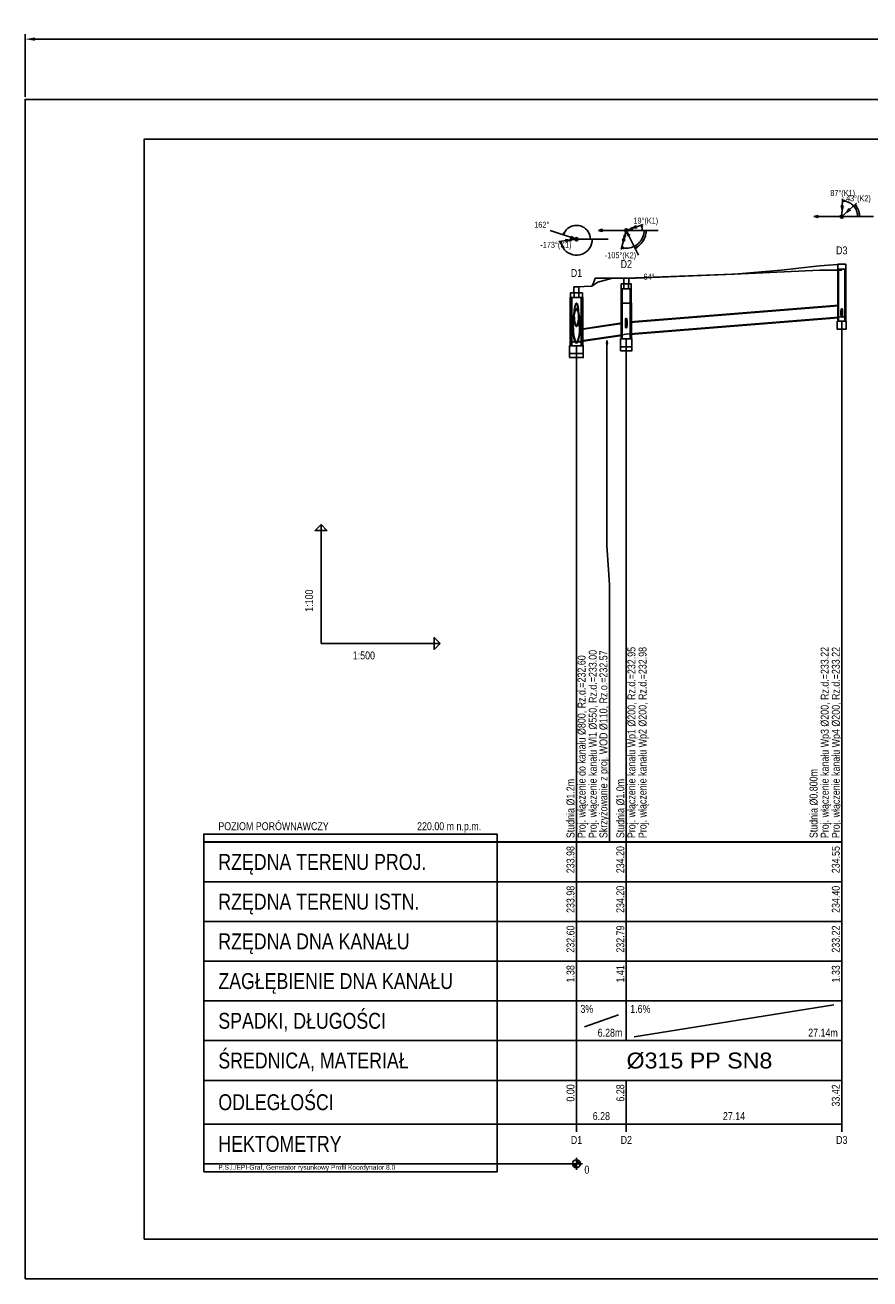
# Model space of a CAD drawing. Header units: metres. Extents: x 0 to 2625, y -705 to 306.
# Tile 7 of 34: x 0 to 213, y -10 to 306. Entities that reach past the tile are written whole.
import ezdxf
from ezdxf.enums import TextEntityAlignment as Align

# ---------------------------------------------------------------- set-up
doc = ezdxf.new("R2010")
doc.units = ezdxf.units.M
doc.header["$LTSCALE"] = 0.2
doc.layers.get('0').update_dxf_attribs({"color": 250, "linetype": 'CONTINUOUS'})
doc.layers.get('Defpoints').update_dxf_attribs({"linetype": 'CONTINUOUS'})
for name, color, linetype in [('Liczby', 7, 'CONTINUOUS'), ('Linie_opisowe', 7, 'CONTINUOUS'), ('Linie_tabeli', 7, 'CONTINUOUS'), ('Odcinki', 7, 'CONTINUOUS'), ('Opis_PZ', 7, 'CONTINUOUS'), ('Opis_skrz', 1, 'CONTINUOUS'), ('Opis_wl', 7, 'CONTINUOUS'), ('Osie', 7, 'CONTINUOUS'), ('Teren_istn', 3, 'CONTINUOUS'), ('Teren_proj', 2, 'CONTINUOUS'), ('Uzbr_podz', 7, 'CONTINUOUS'), ('warstwa_nr_0', 8, 'CONTINUOUS'), ('Wezly', 7, 'CONTINUOUS'), ('Wymiary', 7, 'CONTINUOUS')]:
    doc.layers.add(name, color=color, linetype=linetype)
doc.styles.get("Standard").update_dxf_attribs({"font": 'arial.ttf'})
doc.dimstyles.new('ISO-25', dxfattribs={"dimtxt": 2.5, "dimasz": 2.5, "dimexe": 1.25, "dimexo": 0.625, "dimtad": 1, "dimdec": 4, "dimdsep": 46, "dimtxsty": 'Standard', "dimcen": 2.5, "dimadec": 0, "dimazin": 0, "dimtfac": 1, "dimtdec": 4, "dimtmove": 0, "dimatfit": 3, "dimfxl": 1, "dimtolj": 1, "dimtzin": 0, "dimarcsym": 0})

# ---------------------------------------------------------------- blocks, each defined once
blk = doc.blocks.new('*D3')
at = {"color": 0, "lineweight": -2, "transparency": 16777216}
for p, q in [((0, 287.62), (0, 303.44)), ((2625.3, 287.62), (2625.3, 303.44)), ((2.5, 302.19), (2622.8, 302.19))]:
    blk.add_line(p, q, dxfattribs=at)
at = {"color": 0, "transparency": 16777216}
for points in [[(2.5, 302.61), (2.5, 301.77), (0, 302.19)], [(2622.8, 302.61), (2622.8, 301.77), (2625.3, 302.19)]]:
    blk.add_solid(points, dxfattribs=at)
at = {"layer": 'Defpoints', "color": 0, "transparency": 16777216}
for p in [(2625.3, 302.19), (0, 287), (2625.3, 287)]:
    blk.add_point(p, dxfattribs=at)
at = {"color": 0, "transparency": 16777216, "insert": (1312.65, 304.09), "char_height": 2.5, "attachment_point": 5}
blk.add_mtext('\\A1;2625.2962', dxfattribs=at)

msp = doc.modelspace()

# ---------------------------------------------------------------- linework, layer by layer
at = {"layer": 'Liczby'}
for p, q in [((137.42, 19), (140.42, 19)), ((137.9224, 18.9302), (139.9176, 19.0698)), ((137.9297, 18.8608), (139.9103, 19.1392)), ((137.9419, 18.7921), (139.8981, 19.2079)), ((137.9587, 18.7244), (139.8813, 19.2756)), ((137.9803, 18.658), (139.8597, 19.342)), ((138.0065, 18.5933), (139.8335, 19.4067)), ((138.0371, 18.5305), (139.8029, 19.4695)), ((138.072, 18.4701), (139.768, 19.5299)), ((138.111, 18.4122), (139.729, 19.5878)), ((138.154, 18.3572), (139.686, 19.6428)), ((138.2007, 18.3053), (139.6393, 19.6947)), ((138.2509, 18.2569), (139.5891, 19.7431)), ((138.3043, 18.212), (139.5357, 19.788)), ((138.3608, 18.171), (139.4792, 19.829)), ((138.42, 18.134), (139.42, 19.866)), ((138.4816, 18.1012), (139.3584, 19.8988)), ((138.5454, 18.0728), (139.2946, 19.9272)), ((138.611, 18.0489), (139.229, 19.9511)), ((138.6781, 18.0297), (139.1619, 19.9703)), ((138.7464, 18.0152), (139.0936, 19.9848)), ((138.8155, 18.0055), (139.0245, 19.9945)), ((138.8851, 18.0006), (138.9549, 19.9994)), ((138.92, 20.5), (138.92, 17.5))]:
    msp.add_line(p, q, dxfattribs=at)
msp.add_circle((138.92, 19), 1, dxfattribs=at)
at = {"layer": 'Linie_opisowe'}
msp.add_lwpolyline([(146.6164, 225.677), (146.6164, 174.8), (147.22, 164.8), (147.22, 100)], dxfattribs=at)
at = {"layer": 'Linie_tabeli'}
for p, q in [((74.568, 150), (74.568, 180)), ((74.568, 150), (104.568, 150)), ((138.92, 100), (138.92, 90)), ((138.92, 100), (138.92, 29)), ((151.4749, 100), (151.4749, 90)), ((205.7632, 100), (205.7632, 90)), ((205.7632, 100), (205.7632, 29)), ((45, 90), (138.92, 90)), ((138.92, 90), (205.7632, 90)), ((138.92, 90), (138.92, 60)), ((151.4749, 90), (151.4749, 60)), ((205.7632, 90), (205.7632, 60)), ((45, 80), (138.92, 80)), ((138.92, 80), (205.7632, 80)), ((45, 70), (138.92, 70)), ((138.92, 70), (205.7632, 70)), ((45, 60), (138.92, 60)), ((138.92, 60), (205.7632, 60)), ((138.92, 60), (138.92, 50)), ((151.4749, 60), (151.4749, 50)), ((151.4749, 60), (151.4749, 50)), ((205.7632, 60), (205.7632, 50)), ((153.4749, 51), (203.7632, 59)), ((140.92, 53.5), (149.4749, 56.5)), ((45, 50), (138.92, 50)), ((138.92, 50), (205.7632, 50)), ((205.7632, 50), (205.7632, 40)), ((45, 40), (138.92, 40)), ((138.92, 40), (205.7632, 40)), ((138.92, 40), (138.92, 27)), ((151.4749, 40), (151.4749, 27)), ((205.7632, 40), (205.7632, 27)), ((45, 29), (138.92, 29)), ((138.92, 29), (205.7632, 29)), ((45, 19), (138.92, 19))]:
    msp.add_line(p, q, dxfattribs=at)
for points in [[(30, 0), (2615.2962, 0), (2615.2962, 277), (30, 277)], [(74.568, 180), (76.068, 178.5), (73.068, 178.5)], [(104.568, 150), (103.068, 148.5), (103.068, 151.5)], [(45, 17), (118.92, 17), (118.92, 102), (45, 102)]]:
    msp.add_lwpolyline(points, close=True, dxfattribs=at)
for points in [[(205.7632, 100), (205.7632, 231.1623)], [(138.92, 100), (138.92, 225)], [(151.4749, 100), (151.4749, 226.7332)]]:
    msp.add_lwpolyline(points, dxfattribs=at)
for points in [[(45, 100, 0.5, 0.5, 0), (138.92, 100, 0.5, 0.5, 0)], [(138.92, 100, 0.5, 0.5, 0), (205.7632, 100, 0.5, 0.5, 0)]]:
    msp.add_lwpolyline(points, format="xyseb", dxfattribs=at)
at = {"layer": 'Odcinki'}
for points in [[(152.4749, 230.8269), (204.9632, 235.0259), (204.9632, 235.1691), (152.4749, 230.9701)], [(140.12, 229.0436), (150.4749, 230.5969), (150.4749, 230.7401), (140.12, 229.1868)], [(152.4749, 227.9632), (204.9632, 232.1623), (204.9632, 232.0191), (152.4749, 227.8201)], [(140.12, 226.18), (150.4749, 227.7332), (150.4749, 227.5901), (140.12, 226.0368)]]:
    msp.add_lwpolyline(points, close=True, dxfattribs=at)
at = {"layer": 'Opis_wl'}
for centre, major_axis in [((138.92, 230), (0, -4.4)), ((138.92, 230), (0, -4)), ((138.92, 232.75), (0, -3.025)), ((138.92, 232.75), (0, -2.75)), ((205.7632, 233.2263), (0, -1.1)), ((205.7632, 233.2263), (0, -1.1)), ((205.7632, 233.2263), (0, -1)), ((205.7632, 233.2263), (0, -1)), ((151.4749, 230.8), (0, -1.1)), ((151.4749, 230.5), (0, -1.1)), ((151.4749, 230.8), (0, -1)), ((151.4749, 230.5), (0, -1))]:
    msp.add_ellipse(centre, major_axis=major_axis, ratio=0.2, dxfattribs=at)
at = {"layer": 'Osie'}
for p, q in [((205.7632, 257.5), (213.7632, 257.5)), ((151.4749, 254.041), (159.4749, 254.041)), ((138.92, 251.8), (146.92, 251.8))]:
    msp.add_line(p, q, dxfattribs=at)
at = {"layer": 'Teren_istn'}
msp.add_lwpolyline([(138.92, 239.8), (142.8237, 240), (144.3046, 241), (147.9901, 242), (151.4749, 242), (153.8206, 242), (178.655, 243), (200.2476, 244), (205.7632, 244)], dxfattribs=at)
at = {"layer": 'Teren_proj'}
for points in [[(150.3314, 242), (151.4749, 242.041), (153.8206, 242.125), (178.2452, 243), (178.655, 243.0334), (190.5096, 244), (199.3979, 245), (200.2476, 245.0667), (205.7632, 245.5)], [(142.8237, 240), (143.3186, 241), (143.6506, 242), (144.3046, 242), (147.9901, 242)]]:
    msp.add_lwpolyline(points, dxfattribs=at)
at = {"layer": 'Uzbr_podz'}
for major_axis in [(0, -0.55), (0, -0.524)]:
    msp.add_ellipse((146.6164, 225.677), major_axis=major_axis, ratio=0.2, dxfattribs=at)
at = {"layer": 'warstwa_nr_0'}
msp.add_lwpolyline([(0, -10), (2625.2962, -10), (2625.2962, 287), (0, 287)], close=True, dxfattribs=at)
at = {"layer": 'Wezly'}
for p, q in [((152.0749, 240.541), (150.8749, 240.541)), ((139.52, 238.3), (138.32, 238.3)), ((139.52, 237.1), (138.32, 237.1)), ((152.0749, 239.341), (150.8749, 239.341)), ((152.5949, 235.741), (150.3549, 235.741))]:
    msp.add_line(p, q, dxfattribs=at)
for points in [[(204.7632, 244.3), (206.7632, 244.3), (206.7632, 245.5), (204.7632, 245.5)], [(204.7632, 231.1623), (206.7632, 231.1623), (206.7632, 244.3), (204.7632, 244.3)], [(204.9632, 231.1623), (206.5632, 231.1623), (206.5632, 244.3), (204.9632, 244.3)], [(150.8749, 240.541), (150.2249, 240.541), (150.2249, 239.341), (150.8749, 239.341)], [(150.8509, 240.541), (152.0989, 240.541), (152.0989, 242.041), (150.8509, 242.041)], [(152.0749, 240.541), (152.7249, 240.541), (152.7249, 239.341), (152.0749, 239.341)], [(137.72, 225), (137.336, 225), (137.336, 237.1), (137.72, 237.1)], [(138.32, 238.3), (137.42, 238.3), (137.42, 237.1), (138.32, 237.1)], [(138.296, 238.3), (139.544, 238.3), (139.544, 239.8), (138.296, 239.8)], [(139.52, 238.3), (140.42, 238.3), (140.42, 237.1), (139.52, 237.1)], [(140.12, 225), (140.504, 225), (140.504, 237.1), (140.12, 237.1)], [(150.4749, 235.741), (150.2249, 235.741), (150.2249, 239.341), (150.4749, 239.341)], [(152.4749, 235.741), (152.7249, 235.741), (152.7249, 239.341), (152.4749, 239.341)], [(150.4749, 226.7332), (150.1549, 226.7332), (150.1549, 235.741), (150.4749, 235.741)], [(152.4749, 226.7332), (152.7949, 226.7332), (152.7949, 235.741), (152.4749, 235.741)], [(204.6112, 229.1623), (206.9152, 229.1623), (206.9152, 231.1623), (204.6112, 231.1623)], [(205.7632, 231.1623), (204.9632, 231.1623), (204.9632, 232.1623), (205.7632, 232.2263), (206.5632, 232.2263), (206.5632, 231.1623)], [(151.4749, 226.7332), (150.4749, 226.7332), (150.4749, 227.7332), (151.4749, 227.8832), (152.4749, 227.9632), (152.4749, 226.7332)], [(137.192, 223), (140.648, 223), (140.648, 225), (137.192, 225)], [(137.72, 225), (140.12, 225), (140.12, 226), (137.72, 226)], [(150.0349, 224.7332), (152.9149, 224.7332), (152.9149, 226.7332), (150.0349, 226.7332)], [(150.0349, 223.7332), (152.9149, 223.7332), (152.9149, 224.7332), (150.0349, 224.7332)], [(137.192, 222), (140.648, 222), (140.648, 223), (137.192, 223)]]:
    msp.add_lwpolyline(points, close=True, dxfattribs=at)
at = {"layer": 'Wymiary'}
for p, q in [((205.7632, 257.5), (205.9665, 261.9954)), ((205.7632, 257.5), (209.4472, 260.8806)), ((205.7632, 257.5), (198.7632, 257.5)), ((138.92, 251.8), (132.2773, 254.0079)), ((151.4749, 254.041), (144.4749, 254.041)), ((151.4749, 254.041), (150.1935, 249.208)), ((151.4749, 254.041), (155.7289, 255.5084)), ((151.4749, 254.041), (154.5891, 247.7719)), ((138.92, 251.8), (134.4556, 251.2349))]:
    msp.add_line(p, q, dxfattribs=at)
for points in [[(205.84, 259.1983), (206.1422, 260.1515), (205.6251, 260.1749)], [(205.9439, 261.4959), (206.4205, 261.3448), (206.4322, 261.6034)], [(207.0158, 258.6494), (207.9025, 259.1118), (207.5525, 259.4932)], [(209.0788, 260.5425), (209.31, 260.0992), (209.5007, 260.2742)], [(198.7632, 257.5), (199.7292, 257.2412), (199.7292, 257.7588)], [(135.5987, 252.904), (135.8738, 253.3214), (135.6282, 253.4031)], [(144.4749, 254.041), (145.4408, 253.7821), (145.4408, 254.2998)], [(151.6528, 253.6827), (151.8508, 252.7025), (152.3144, 252.9328)], [(153.082, 254.5953), (154.0795, 254.6656), (153.9107, 255.155)], [(155.2562, 255.3453), (155.2914, 254.8466), (155.5361, 254.931)], [(134.9517, 251.2977), (134.8839, 250.8023), (135.1407, 250.8348)], [(137.2335, 251.5865), (136.2427, 251.722), (136.3077, 251.2085)], [(138.5404, 251.9262), (137.7054, 252.4764), (137.5422, 251.9852)], [(150.3216, 249.6913), (150.7553, 249.4424), (150.8216, 249.6926)], [(151.0392, 252.3977), (150.5415, 251.5304), (151.0418, 251.3977)], [(153.6993, 249.563), (154.1894, 249.662), (154.0743, 249.8938)]]:
    msp.add_lwpolyline(points, close=True, dxfattribs=at)
for points in [[(209.7632, 257.5), (209.7516, 257.8048), (209.7168, 258.1079), (209.6589, 258.4074), (209.5785, 258.7016), (209.4758, 258.9889), (209.3515, 259.2675), (209.2064, 259.5358), (209.0413, 259.7923), (208.857, 260.0354), (208.6548, 260.2638), (208.4358, 260.4761), (208.2012, 260.6712), (207.9525, 260.8477), (207.691, 261.0048), (207.4183, 261.1415), (207.136, 261.2571), (206.8456, 261.3508), (206.549, 261.4221), (206.2479, 261.4705), (205.9439, 261.4959)], [(210.2632, 257.5), (210.2601, 257.667), (210.2508, 257.8338), (210.2353, 258.0001), (210.2137, 258.1658), (210.1859, 258.3305), (210.1521, 258.4941), (210.1121, 258.6563), (210.0662, 258.8169), (210.0144, 258.9757), (209.9567, 259.1325), (209.8932, 259.287), (209.824, 259.439), (209.7493, 259.5884), (209.669, 259.7349), (209.5834, 259.8783), (209.4925, 260.0185), (209.3964, 260.1552), (209.2954, 260.2882), (209.1895, 260.4174), (209.0788, 260.5425)], [(142.42, 251.8), (142.3852, 252.292), (142.2817, 252.7742), (142.1114, 253.2371), (141.8777, 253.6714), (141.5852, 254.0686), (141.2399, 254.4207), (140.8485, 254.7208), (140.4188, 254.9629), (139.9593, 255.1421), (139.4792, 255.255), (138.9879, 255.2993), (138.4954, 255.2741), (138.0112, 255.18), (137.5451, 255.0187), (137.1064, 254.7934), (136.7036, 254.5088), (136.3448, 254.1703), (136.0372, 253.7848), (135.7868, 253.3599), (135.5987, 252.904)], [(150.3216, 249.6913), (150.7239, 249.6041), (151.1324, 249.554), (151.5438, 249.5415), (151.9547, 249.5666), (152.3615, 249.6292), (152.7609, 249.7286), (153.1495, 249.8642), (153.5242, 250.0347), (153.8816, 250.2387), (154.219, 250.4745), (154.5334, 250.7401), (154.8222, 251.0334), (155.083, 251.3518), (155.3136, 251.6927), (155.5121, 252.0533), (155.6768, 252.4305), (155.8064, 252.8212), (155.8997, 253.2221), (155.9561, 253.6298), (155.9749, 254.041)], [(153.6993, 249.563), (153.9442, 249.6933), (154.1816, 249.8369), (154.4105, 249.9935), (154.6305, 250.1626), (154.8407, 250.3435), (155.0406, 250.5359), (155.2295, 250.739), (155.4068, 250.9523), (155.5721, 251.1752), (155.7247, 251.4068), (155.8643, 251.6465), (155.9903, 251.8937), (156.1024, 252.1474), (156.2003, 252.4069), (156.2837, 252.6715), (156.3522, 252.9403), (156.4058, 253.2125), (156.4441, 253.4872), (156.4672, 253.7637), (156.4749, 254.041)], [(155.4749, 254.041), (155.4727, 254.1738), (155.4661, 254.3065), (155.455, 254.4389), (155.4396, 254.5709), (155.4198, 254.7023), (155.3957, 254.8329), (155.3672, 254.9627), (155.3345, 255.0914), (155.2975, 255.219), (155.2562, 255.3453)], [(134.9517, 251.2977), (135.0721, 250.7073), (135.2799, 250.1417), (135.5703, 249.6137), (135.9368, 249.1354), (136.3709, 248.7175), (136.8628, 248.3695), (137.4015, 248.0995), (137.9746, 247.9133), (138.5691, 247.8154), (139.1716, 247.8079), (139.7685, 247.891), (140.346, 248.0628), (140.8912, 248.3194), (141.3917, 248.655), (141.836, 249.062), (142.2142, 249.5311), (142.5177, 250.0517), (142.7395, 250.6119), (142.8746, 251.1991), (142.92, 251.8)]]:
    msp.add_lwpolyline(points, dxfattribs=at)
for centre, radius in [((205.7632, 257.5), 0.4), ((151.0905, 252.5911), 0.2), ((151.4749, 254.041), 0.4), ((152.8929, 254.5301), 0.2), ((137.4319, 251.6116), 0.2), ((138.92, 251.8), 0.4)]:
    msp.add_circle(centre, radius, dxfattribs=at)

# ---------------------------------------------------------------- texts
at = {"layer": 'Liczby', "width": 0.8}
for s, height, p in [('87%%D(K1)', 1.5, (205.9981, 262.6947)), ('43%%D(K2)', 1.5, (209.963, 261.3538)), ('162%%D', 1.5, (130.1896, 254.7018)), ('19%%D(K1)', 1.5, (156.3906, 255.7367)), ('-173%%D(K1)', 1.5, (133.7612, 249.647)), ('D3', 2, (205.7632, 248)), ('-105%%D(K2)', 1.5, (150.0141, 247.0313)), ('D2', 2, (151.4749, 244.541)), ('D1', 2, (138.92, 242.3)), ('-64%%D', 1.5, (156.9025, 241.6148)), ('6.28', 2, (145.1974, 30)), ('27.14', 2, (178.6191, 30)), ('D1', 2, (138.92, 24)), ('D2', 2, (151.4749, 24)), ('D3', 2, (205.7632, 24))]:
    msp.add_text(s, height=height, dxfattribs=at).set_placement(p, align=Align.CENTER)
msp.add_text('1:100', height=2, rotation=90, dxfattribs=at).set_placement((72.568, 158))
for s, p in [('1:500', (82.568, 146)), ('3%', (139.92, 57)), ('1.6%', (152.4749, 57)), ('0', (140.92, 16.5))]:
    msp.add_text(s, height=2, dxfattribs=at).set_placement(p)
for s, p in [('233.98', (138.42, 99)), ('234.20', (150.9749, 99)), ('234.55', (205.2632, 99)), ('233.98', (138.42, 89)), ('234.20', (150.9749, 89)), ('234.40', (205.2632, 89)), ('232.60', (138.42, 79)), ('232.79', (150.9749, 79)), ('233.22', (205.2632, 79)), ('1.38', (138.42, 69)), ('1.41', (150.9749, 69)), ('1.33', (205.2632, 69)), ('0.00', (138.42, 39)), ('6.28', (150.9749, 39)), ('33.42', (205.2632, 39))]:
    msp.add_text(s, height=2, rotation=90, dxfattribs=at).set_placement(p, align=Align.RIGHT)
for s, p in [('6.28m', (150.4749, 51)), ('27.14m', (204.7632, 51))]:
    msp.add_text(s, height=2, dxfattribs=at).set_placement(p, align=Align.RIGHT)
at = {"layer": 'Liczby', "width": 1.046352}
msp.add_text('%%C315 PP SN8   ', height=4, dxfattribs=at).set_placement((151.5416, 43), (193.1416, 43), align=Align.FIT)
at = {"layer": 'Linie_tabeli', "width": 0.8}
for s, height, p in [('POZIOM PORÓWNAWCZY', 2, (48.696, 103)), ('RZĘDNA TERENU PROJ.', 4, (48.696, 93)), ('RZĘDNA TERENU ISTN.', 4, (48.696, 83)), ('RZĘDNA DNA KANAŁU', 4, (48.696, 73)), ('ZAGŁĘBIENIE DNA KANAŁU', 4, (48.696, 63)), ('SPADKI, DŁUGOŚCI', 4, (48.696, 53)), ('ŚREDNICA, MATERIAŁ', 4, (48.696, 43)), ('ODLEGŁOŚCI', 4, (48.696, 32.5)), ('HEKTOMETRY', 4, (48.696, 22)), ('P.S.I./EPI-Graf, Generator rysunkowy Profil Koordynator 8.0', 1.2, (48.696, 17.5))]:
    msp.add_text(s, height=height, dxfattribs=at).set_placement(p)
msp.add_text('220.00 m n.p.m.', height=2, dxfattribs=at).set_placement((114.92, 103), align=Align.RIGHT)
at = {"layer": 'Opis_PZ', "width": 0.8}
for s, p in [('Studnia %%C0.800m', (199.6632, 101)), ('Studnia %%C1.2m', (138.42, 101)), ('Studnia %%C1.0m', (150.9749, 101))]:
    msp.add_text(s, height=2, rotation=90, dxfattribs=at).set_placement(p)
at = {"layer": 'Opis_skrz', "width": 0.8}
msp.add_text('Skrzyżowanie z proj. WOD %%C110, Rz.o.=232.57', height=2, rotation=90, dxfattribs=at).set_placement((146.72, 101))
at = {"layer": 'Opis_wl', "width": 0.8}
for s, p in [('Proj. włączenie kanału Wl1 %%C550, Rz.d.=233.00', (144.02, 101)), ('Proj. włączenie kanału Wp1 %%C200, Rz.d.=232.95', (153.7749, 101)), ('Proj. włączenie kanału Wp2 %%C200, Rz.d.=232.98', (156.5749, 101)), ('Proj. włączenie kanału Wp3 %%C200, Rz.d.=233.22', (202.4632, 101)), ('Proj. włączenie kanału Wp4 %%C200, Rz.d.=233.22', (205.2632, 101)), ('Proj. włączenie do kanału %%C800, Rz.d.=232.60', (141.22, 101))]:
    msp.add_text(s, height=2, rotation=90, dxfattribs=at).set_placement(p)

# ---------------------------------------------------------------- dimensions: what is measured, and where the dimension line sits
dim = msp.add_linear_dim(base=(2625.2962, 302.18872), p1=(0, 287), p2=(2625.2962, 287), dimstyle='ISO-25')
dim.commit()
dim.dimension.update_dxf_attribs({"geometry": '*D3', "text_midpoint": (1312.6481, 304.09015)})

doc.saveas('drawing.dxf')
